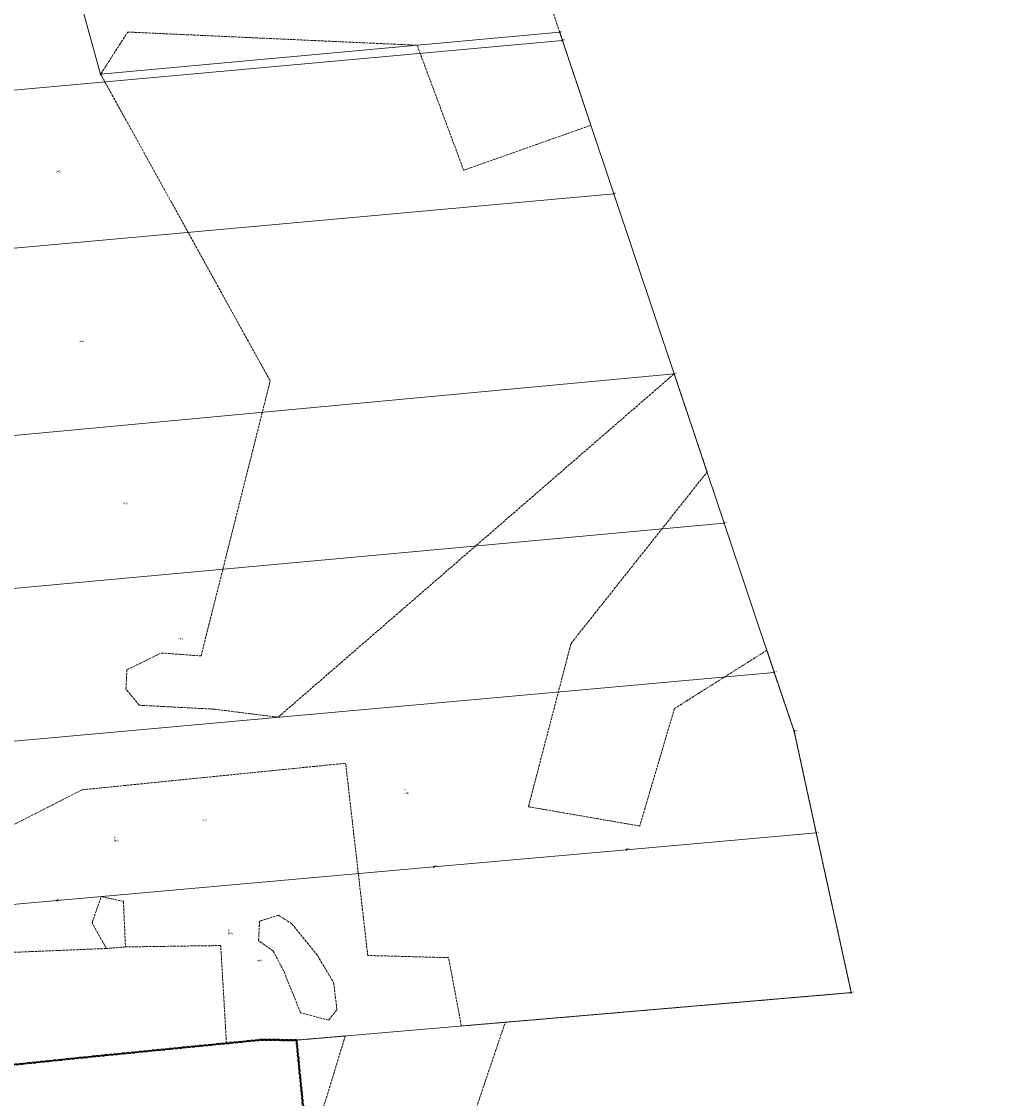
# Model space of a CAD drawing. Header units: metres. Extents: x 6524698 to 6533081, y 5883213 to 5896811.
# Tile 37 of 167: x 6529124 to 6529698, y 5887697 to 5888321. Entities that reach past the tile are written whole.
import ezdxf
from ezdxf.enums import TextEntityAlignment as Align

# ---------------------------------------------------------------- set-up
doc = ezdxf.new("R2010")
doc.units = ezdxf.units.M
doc.header["$MEASUREMENT"] = 0
for name, pattern in [('mapa zasadnicza$0$1.5_1.0', [2.5, 1.5, -1]), ('mapa zasadnicza$0$219-500', [0]), ('mapa zasadnicza$0$egkk-500', [2, 1.5, -0.5]), ('mapa zasadnicza$0$egug-500', [1, 0.5, -0.5])]:
    doc.linetypes.add(name, pattern=pattern)
doc.layers.get('0').update_dxf_attribs({"lineweight": 0})
for name, color, linetype in [('mapa zasadnicza$0$202-punkt graniczny', 7, 'Continuous'), ('mapa zasadnicza$0$202-punkt graniczny-Atr103', 7, 'Continuous'), ('mapa zasadnicza$0$209-oznaczenie konturu klasyfikacyjnego', 7, 'Continuous'), ('mapa zasadnicza$0$210-oznaczenie konturu użytku gruntowego', 7, 'Continuous'), ('mapa zasadnicza$0$211-numer działki ewidencyjnej', 7, 'Continuous'), ('mapa zasadnicza$0$216-obręb ewidencyjny', 7, 'Continuous'), ('mapa zasadnicza$0$217-kontur klasyfikacyjny', 7, 'Continuous'), ('mapa zasadnicza$0$218-kontur użytku gruntowego', 7, 'Continuous'), ('mapa zasadnicza$0$219-działka ewidencyjna', 7, 'Continuous')]:
    doc.layers.add(name, color=color, linetype=linetype)
doc.styles.add('mapa zasadnicza$0$STANDARD', font='Working1250', dxfattribs={"width": 0.75})

# ---------------------------------------------------------------- blocks, each defined once
blk = doc.blocks.new('mapa zasadnicza$0$202')
at = {"color": 0, "linetype": 'Continuous', "lineweight": 0}
blk.add_circle((0, 0), 0.25, dxfattribs=at)

msp = doc.modelspace()

# ---------------------------------------------------------------- linework, layer by layer
at = {"layer": 'mapa zasadnicza$0$216-obręb ewidencyjny', "color": 7, "linetype": 'mapa zasadnicza$0$1.5_1.0', "lineweight": 35, "flags": 128}
for points in [[(6528810.71, 5892032.32), (6528743.5, 5892026.91), (6528665.82, 5892020.2), (6528618.95, 5892016.86), (6528446.42, 5891995.98), (6528440.31, 5891996.73), (6528198.8, 5891907.55), (6528014.33, 5891830.31), (6527846.82, 5891746.29), (6527801.61, 5891598.79), (6527787.58, 5891553.86), (6527785.51, 5891547.1), (6527759.25, 5891463.12), (6527705.03, 5891299.34), (6527651.09, 5891150.82), (6527517.65, 5890758.02), (6527509.07, 5890729.27), (6527454.67, 5890547.02), (6527391.42, 5890349.92), (6527469.9, 5890380.85), (6527548.32, 5890411.76), (6527628.31, 5890449.47), (6527701.79, 5890487.35), (6527781.71, 5890531.45), (6527831.96, 5890559.17), (6527894.74, 5890596), (6527918.86, 5890538.44), (6527996.61, 5890364.36), (6528002.77, 5890340.12), (6528015.06, 5890276.2), (6528068.35, 5890122.94), (6528069.52, 5890117.74), (6528086.27, 5890073.01), (6528087.43, 5890069.91), (6528144.14, 5889918.51), (6528178.59, 5889821.74), (6528194.07, 5889776.62), (6528203.76, 5889751.35), (6528219.86, 5889705.13), (6528289.3, 5889557.06), (6528293.69, 5889548.36), (6528315.49, 5889501.75), (6528319.49, 5889494.06), (6528320.3, 5889498.78), (6528374.9, 5889392.75), (6528393.7, 5889357.37), (6528402.97, 5889333.92), (6528406.48, 5889321.22), (6528417.63, 5889287.69), (6528426.72, 5889250.74), (6528427.12, 5889249.1), (6528437.2, 5889208.11), (6528462.62, 5889141.48), (6528476.98, 5889088.52), (6528479.5, 5889060.26), (6528487.24, 5889042.5), (6528497.03, 5888999.3), (6528513.44, 5888948.22), (6528513.62, 5888944.51), (6528514.32, 5888935.53), (6528517.9, 5888889.57), (6528521.9, 5888874.59), (6528534.18, 5888828.64), (6528537.21, 5888800.87), (6528538.55, 5888788.67), (6528539.84, 5888759.55), (6528540.29, 5888749.47), (6528546.56, 5888728.63), (6528550.89, 5888720.89), (6528554.61, 5888714.22), (6528572.89, 5888682.85), (6528612.6, 5888606.5), (6528643.54, 5888542.38), (6528657.02, 5888506.94), (6528675.5, 5888460.67), (6528681.51, 5888445.9), (6528704.85, 5888377.17), (6528713.34, 5888354.12), (6528741.09, 5888278.42), (6528766.6, 5888207.14), (6528788.71, 5888147.82), (6528812.94, 5888083.84), (6528826.58, 5888045.33), (6528850.06, 5887982.04), (6528866.81, 5887934.63), (6528879.99, 5887896.72), (6528918.8, 5887790.89), (6528952.56, 5887701.57), (6529019.26, 5887707.89), (6529031.01, 5887709.01), (6529109.21, 5887715.92), (6529166.14, 5887721.78), (6529262.28, 5887731.31), (6529282.79, 5887731.14), (6529289.52, 5887663.25), (6529296.91, 5887588.72), (6529312.34, 5887533.26), (6529320.57, 5887503.67), (6529321.72, 5887480.33), (6529315.22, 5887418.55), (6529296.28, 5887374.9), (6529295.89, 5887348.38), (6529295.74, 5887344.56), (6529294.33, 5887253.59), (6529300.1, 5887247.3), (6529460.65, 5887265.28), (6529607.85, 5887282.19), (6529604.22, 5887244.37), (6529619.06, 5887245.53), (6529620.4, 5887245.61), (6529751.62, 5887253.65), (6529836.5, 5887258.86), (6529917.79, 5887263.83), (6530037.96, 5887271.18), (6530037.77, 5887311.55), (6530035.48, 5887465.82), (6530294.87, 5887497.94), (6530342.75, 5887503.87), (6530390.63, 5887509.81), (6530435.08, 5887515.31), (6530469.62, 5887519.59), (6530472.76, 5887520.14), (6530455.94, 5887633.47), (6530452.16, 5887659), (6530429.5, 5887800.32), (6530425.85, 5887820.62), (6530434.17, 5887821.11), (6530435.15, 5887821.09), (6530501.5, 5887826.49), (6530563.57, 5887831.54), (6530569.25, 5887832), (6530626.35, 5887836.71), (6530689.94, 5887841.95), (6530699.77, 5887842.77), (6530753.72, 5887845.97), (6530816.4, 5887849.69), (6530847.34, 5887851.53), (6530851.75, 5887851.79), (6530878, 5887853.36), (6530941.55, 5887857.17), (6531028.05, 5887862.36), (6531029.51, 5887862.54), (6531089.96, 5887870.11), (6531157.91, 5887878.61), (6531147.74, 5887927.21), (6531134.09, 5887992.44), (6531130.39, 5888022.23), (6531130.01, 5888024.33), (6531127.76, 5888039.49), (6531114.28, 5888108.63), (6531110.56, 5888127.5), (6531105.84, 5888172.24), (6531089.18, 5888214.66), (6531070.01, 5888263.46), (6531063.59, 5888283), (6531047.06, 5888328.03), (6531038.58, 5888352.41), (6531021.83, 5888400.87), (6531015.19, 5888413.6), (6531005.83, 5888460.28), (6531006, 5888467.6), (6531006.12, 5888486.87), (6531000.78, 5888546.56), (6530994.46, 5888582.13), (6530992.02, 5888587.87), (6530975.04, 5888631.61), (6530968.96, 5888647.12), (6530918.79, 5888737.7), (6530893.21, 5888788.19), (6530875.95, 5888835.79), (6530824.74, 5888967.12), (6530698.19, 5888957.37), (6530696.88, 5888957.26), (6530690.8, 5888956.75), (6530665.31, 5889016.21), (6530647.2, 5889058.57), (6530634.24, 5889085.41), (6530634.99, 5889106.79), (6530619.51, 5889109.25), (6530602.59, 5889110.21), (6530580.67, 5889109.48), (6530563.76, 5889105.91), (6530556.11, 5889102.91), (6530554.6, 5889108.92), (6530550.45, 5889111.73), (6530532.14, 5889151.93), (6530513.79, 5889192.45), (6530502.04, 5889258.4), (6530482.32, 5889287.2), (6530469.7, 5889327.04), (6530465.02, 5889440.31), (6530478.29, 5889507.42), (6530476.75, 5889539.74), (6530454.68, 5889579.85), (6530444.35, 5889666), (6530447.75, 5889689.9), (6530449.31, 5889721.21), (6530456.42, 5889744.94), (6530489.74, 5889803.92), (6530476.19, 5889829.67), (6530441.37, 5889895.14), (6530436.32, 5889900.67), (6530377.31, 5890013.31), (6530319.1, 5890126.26), (6530282.19, 5890186.6), (6530272.79, 5890201.79), (6530203.17, 5890307.87), (6530172.91, 5890358.56), (6530084.18, 5890524.8), (6530023.66, 5890630.14), (6529988.68, 5890702.02), (6529902.56, 5890854), (6529878.29, 5890895.67), (6529853.22, 5890939.23), (6529790.88, 5891059.39), (6529783.8, 5891073.31), (6529750.15, 5891126.7), (6529715.67, 5891191.31), (6529711.87, 5891220.22), (6529686.86, 5891413.55), (6529894.11, 5891526.79), (6529935.18, 5891550.85), (6529897.51, 5891589.82), (6529852.46, 5891637.21), (6529830.78, 5891658.8), (6529798.22, 5891693.91), (6529778.68, 5891710.68), (6529723.77, 5891769.55), (6529664.88, 5891829.87), (6529592.94, 5891899.3), (6529520.59, 5891969.98), (6529496.71, 5891996.9), (6529443.6, 5892048.07), (6529413.19, 5892074.88), (6529373, 5892116.29), (6529315.87, 5892175.4), (6529302.53, 5892163.8), (6529299.93, 5892161.54), (6529272.43, 5892137.61), (6529198.7, 5892096.25), (6529183.63, 5892087.79), (6529163.27, 5892079.55), (6529137.05, 5892069.83), (6529084.54, 5892065.08), (6528929.03, 5892047.18)], [(6528303.37, 5885049.22), (6528320.19, 5885039.62), (6528338.23, 5885024.79), (6528352.17, 5885015.38), (6528392.05, 5884988.47), (6528415.8, 5884972.26), (6528435.19, 5884960.38), (6528444.69, 5884948.19), (6528465.63, 5884932.94), (6528465.44, 5884918.9), (6528709.45, 5884735.5), (6528709.85, 5884736.99), (6528739.27, 5884853.86), (6528744.47, 5884874.5), (6528806.08, 5885120.41), (6528807.46, 5885125.4), (6528869.24, 5885370.86), (6528871.52, 5885379.23), (6528887.59, 5885437.6), (6528890.77, 5885449.17), (6528926, 5885568.38), (6528974.41, 5885749.69), (6529025.21, 5885958.42), (6529039.6, 5886018.39), (6529059.52, 5886107.69), (6529060.61, 5886112.57), (6529062.91, 5886122.9), (6529064.3, 5886127.7), (6529092.32, 5886224.97), (6529095.27, 5886236.71), (6529098.1, 5886248), (6529156.76, 5886481.66), (6529182.88, 5886586.19), (6529191.96, 5886615.74), (6529200.39, 5886660.86), (6529220.71, 5886727.34), (6529222.82, 5886733.43), (6529222.92, 5886790.76), (6529260.25, 5886952.44), (6529264.63, 5886976.51), (6529282.32, 5887033.97), (6529290.57, 5887057.23), (6529292.77, 5887095.61), (6529299.5, 5887116.54), (6529303.02, 5887126.11), (6529323.1, 5887204.71), (6529300.1, 5887247.3), (6529294.33, 5887253.59), (6529295.74, 5887344.56), (6529295.89, 5887348.38), (6529296.28, 5887374.9), (6529315.22, 5887418.55), (6529321.72, 5887480.33), (6529320.57, 5887503.67), (6529312.34, 5887533.26), (6529296.91, 5887588.72), (6529289.52, 5887663.25), (6529282.79, 5887731.14), (6529262.28, 5887731.31), (6529166.14, 5887721.78), (6529109.21, 5887715.92), (6529031.01, 5887709.01), (6529019.26, 5887707.89), (6528952.56, 5887701.57), (6528918.8, 5887790.89), (6528879.99, 5887896.72), (6528866.81, 5887934.63), (6528850.06, 5887982.04), (6528826.58, 5888045.33), (6528812.94, 5888083.84), (6528788.71, 5888147.82), (6528766.6, 5888207.14), (6528741.09, 5888278.42), (6528713.34, 5888354.12), (6528704.85, 5888377.17), (6528681.51, 5888445.9), (6528675.5, 5888460.67), (6528657.02, 5888506.94), (6528643.54, 5888542.38), (6528612.6, 5888606.5), (6528572.89, 5888682.85), (6528554.61, 5888714.22), (6528550.89, 5888720.89), (6528546.56, 5888728.63), (6528540.29, 5888749.47), (6528539.84, 5888759.55), (6528538.55, 5888788.67), (6528537.21, 5888800.87), (6528534.18, 5888828.64), (6528521.9, 5888874.59), (6528517.9, 5888889.57), (6528514.32, 5888935.53), (6528513.62, 5888944.51), (6528513.44, 5888948.22), (6528497.03, 5888999.3), (6528487.24, 5889042.5), (6528479.5, 5889060.26), (6528476.98, 5889088.52), (6528462.62, 5889141.48), (6528437.2, 5889208.11), (6528427.12, 5889249.1), (6528426.72, 5889250.74), (6528417.63, 5889287.69), (6528406.48, 5889321.22), (6528402.97, 5889333.92), (6528393.7, 5889357.37), (6528374.9, 5889392.75), (6528320.3, 5889498.78), (6528319.49, 5889494.06), (6528315.49, 5889501.75), (6528293.69, 5889548.36), (6528289.3, 5889557.06), (6528219.86, 5889705.13), (6528203.76, 5889751.35), (6528194.07, 5889776.62), (6528178.59, 5889821.74), (6528144.14, 5889918.51), (6528087.43, 5890069.91), (6528086.27, 5890073.01), (6528069.52, 5890117.74), (6528068.35, 5890122.94), (6528015.06, 5890276.2), (6528002.77, 5890340.12), (6527996.61, 5890364.36), (6527918.86, 5890538.44), (6527894.74, 5890596), (6527831.96, 5890559.17), (6527781.71, 5890531.45), (6527701.79, 5890487.35), (6527628.31, 5890449.47), (6527548.32, 5890411.76), (6527469.9, 5890380.85), (6527391.42, 5890349.92), (6527355.64, 5890331.57), (6527338.23, 5890321.73), (6527321.27, 5890314.22), (6527313.38, 5890308.14), (6527288.1, 5890288.63), (6527273.45, 5890274.12), (6527241.28, 5890253.87), (6527220.83, 5890245.22), (6527165.07, 5890215.69), (6527077.89, 5890166.68), (6527057.31, 5890152.25), (6527045.63, 5890148.55), (6527008.52, 5890134.26), (6526988.84, 5890116.67), (6526981, 5890111.26), (6526971.01, 5890104.38), (6526952.34, 5890094.44), (6526909.87, 5890084.83), (6526890.35, 5890080.91), (6526812.21, 5890083.05), (6526792.43, 5890086.11), (6526758.07, 5890090.77), (6526757.09, 5890094.4), (6526749.57, 5890095.95), (6526742.25, 5890097.45), (6526740.34, 5890097.85), (6526735.76, 5890098.07), (6526728.64, 5890098.03), (6526722.43, 5890098.71), (6526592.18, 5890129.32), (6526575.25, 5890133.06), (6526573.45, 5890132.21), (6526504.81, 5890011.82), (6526498.38, 5890001.32), (6526450.82, 5889923.75), (6526420.35, 5889876.56), (6526411.53, 5889862.91), (6526388.88, 5889824.55), (6526365.09, 5889786.81), (6526341.54, 5889745.42), (6526322.12, 5889709.53), (6526299.72, 5889678.46), (6526281.16, 5889635.52), (6526275.36, 5889608.56), (6526260.85, 5889553.37), (6526260.44, 5889544.19), (6526259.14, 5889502.93), (6526261.74, 5889493.66), (6526254.11, 5889462.89), (6526253.07, 5889459.21), (6526242.11, 5889436.4), (6526240.9, 5889433.4), (6526238.06, 5889420.56), (6526234.58, 5889404.82), (6526230.53, 5889381.66), (6526215.12, 5889335.06), (6526209.51, 5889327.34), (6526203.18, 5889319.69), (6526193.05, 5889307.44), (6526183.47, 5889295.83), (6526173.24, 5889283.42), (6526171.38, 5889271.95), (6526170.8, 5889268.87), (6526173.59, 5889236.65), (6526172.37, 5889219.4), (6526171.12, 5889203.31), (6526160.39, 5889165.34), (6526158.7, 5889157.93), (6526155.92, 5889148.67), (6526145.07, 5889104.25), (6526136.74, 5889068.22), (6526126.54, 5889028.53), (6526125.42, 5889024.1), (6526106.98, 5888945.09), (6526092.2, 5888875.3), (6526089.86, 5888864.25), (6526088.13, 5888856.09), (6526074.67, 5888792.55), (6526053.98, 5888724.15), (6526037.27, 5888680.97), (6526018.87, 5888602.55), (6526017.84, 5888598.66), (6526013.87, 5888581.88), (6526006.91, 5888552.43), (6525999.77, 5888522.16), (6525997.18, 5888508.24), (6525965.43, 5888376.64), (6525920.17, 5888195.14), (6525898.15, 5888106.3), (6525892.22, 5888082.37), (6525824.01, 5888097.35), (6525779.41, 5888107.91), (6525729.76, 5888119.66), (6525723.9, 5888092.12), (6525717.96, 5888069.83), (6525708.69, 5888031.16), (6525707.44, 5888026.27), (6525684.97, 5887955.81), (6525668.86, 5887926.95), (6525650.39, 5887893.86), (6525645.34, 5887877.02), (6525632.33, 5887838.12), (6525588.06, 5887736.62), (6525567.77, 5887689.8), (6525539.5, 5887624.6), (6525535.54, 5887615.4), (6525496.64, 5887526.28), (6525469.79, 5887459.76), (6525449.79, 5887410.24), (6525436.37, 5887377.16), (6525416.54, 5887328.38), (6525400.14, 5887287.76), (6525397.82, 5887282.31), (6525357.88, 5887181.79), (6525337.95, 5887136.46), (6525309.72, 5887065.72), (6525303.99, 5887048.86), (6525292.71, 5887015.66), (6525292.03, 5887013.68), (6525295.71, 5887012.48), (6525393.63, 5886982.02), (6525436.72, 5886969.99), (6525475.57, 5886959.15), (6525492.98, 5886956.11), (6525499.92, 5886954.9), (6525553.04, 5886947.63), (6525556.8, 5886947.12), (6525575.8, 5886944.52), (6525648.96, 5886935.05), (6525700.18, 5886920.83), (6525705.66, 5886920.35), (6525754.61, 5886916.46), (6525783.22, 5886917.37), (6525788.91, 5886917.98), (6525823.91, 5886921.7), (6525857.13, 5886925.05), (6525870.29, 5886926.28), (6525871.77, 5886926.42), (6525905.03, 5886929.56), (6525909.53, 5886929.92), (6525920.2, 5886930.77), (6525939.16, 5886932.29), (6525978.37, 5886930.74), (6525981.07, 5886930.63), (6525983.12, 5886930.48), (6526059, 5886924.97), (6526061.69, 5886925.15), (6526072.91, 5886925.89), (6526078.55, 5886926.27), (6526112.26, 5886928.5), (6526158.51, 5886931.36), (6526197.11, 5886930.97), (6526216.93, 5886924.75), (6526270.07, 5886913.54), (6526272.57, 5886913.01), (6526273.33, 5886912.82), (6526323.76, 5886899.95), (6526417.31, 5886870.61), (6526416.51, 5886867.45), (6526398.65, 5886797.95), (6526389.44, 5886747.58), (6526374.78, 5886704.65), (6526373.42, 5886699.3), (6526372.62, 5886696.15), (6526368.41, 5886679.56), (6526358.03, 5886638.68), (6526335.66, 5886547.46), (6526327.03, 5886512.25), (6526325.59, 5886506.38), (6526319.45, 5886481.31), (6526262.43, 5886255.1), (6526247.51, 5886197.09), (6526210.82, 5886129.19), (6526125.23, 5885954.64), (6526131.1, 5885941.89), (6526083.28, 5885856.13), (6526080.33, 5885850.83), (6526106.53, 5885828.9), (6526128.86, 5885807.19), (6526151.36, 5885785.32), (6526170.05, 5885764.86), (6526198.17, 5885734.09), (6526201, 5885729.87), (6526175.56, 5885692.72), (6526227.73, 5885641.53), (6526271.29, 5885598.78), (6526273, 5885597.09), (6526302.11, 5885568.53), (6526316.43, 5885554.47), (6526322.38, 5885548.63), (6526290.64, 5885486.19), (6526263.4, 5885432.62), (6526247.38, 5885401.19), (6526244.36, 5885395.27), (6526237.6, 5885382.01), (6526227.84, 5885362.86), (6526248.41, 5885344.13), (6526259.4, 5885334.11), (6526304.93, 5885298.77), (6526313.27, 5885292.3), (6526318.23, 5885288.46), (6526321.6, 5885285.83), (6526325.46, 5885282.83), (6526325.17, 5885281.22), (6526338.74, 5885260.21), (6526360.57, 5885232.43), (6526363.74, 5885228.38), (6526377.76, 5885210.54), (6526382.65, 5885204.32), (6526422.71, 5885162.76), (6526481.21, 5885090.92), (6526497.3, 5885066.7), (6526513.19, 5885047.89), (6526516.91, 5885049.29), (6526524.94, 5885052.3), (6526533.62, 5885042), (6526536.24, 5885038.9), (6526540.69, 5885033.62), (6526545.95, 5885027.38), (6526549.33, 5885023.37), (6526550.65, 5885027.15), (6526573.21, 5885076.62), (6526587.94, 5885108.93), (6526590.96, 5885115.55), (6526594.72, 5885123.8), (6526595.22, 5885124.89), (6526595.84, 5885126.22), (6526599.05, 5885133.28), (6526599.46, 5885134.19), (6526600.38, 5885136.19), (6526609.81, 5885156.89), (6526614.13, 5885166.32), (6526615.59, 5885170.96), (6526615.92, 5885173.06), (6526626.56, 5885204.78), (6526635.59, 5885225.49), (6526643.47, 5885243.6), (6526662.24, 5885286.52), (6526663.96, 5885290.45), (6526689.69, 5885347.86), (6526693.01, 5885355.29), (6526709.38, 5885391.8), (6526720.67, 5885416.98), (6526720.09, 5885430.57), (6526719.04, 5885455.52), (6526720.97, 5885465.66), (6526690.6, 5885542.54), (6526706, 5885557.89), (6526747.06, 5885585.88), (6526724.66, 5885597.94), (6526873.96, 5885657.74), (6526876.06, 5885655.62), (6526884.84, 5885650.75), (6526955.49, 5885630.53), (6526988.95, 5885673.38), (6527034.95, 5885662.24), (6527038.45, 5885661.39), (6527055.52, 5885657.39), (6527093.39, 5885649.85), (6527138.37, 5885639.19), (6527183.37, 5885628.52), (6527207.39, 5885622.46), (6527214.61, 5885620.77), (6527302.63, 5885600.17), (6527306.92, 5885598.88), (6527379.24, 5885579.7), (6527386.89, 5885577.68), (6527422.41, 5885568.61), (6527458.81, 5885559.31), (6527463.19, 5885558.23), (6527499.51, 5885549.27), (6527531.05, 5885541.49), (6527616.9, 5885520.3), (6527646.83, 5885512.66), (6527664.1, 5885508.41), (6527696.34, 5885502.3), (6527728.57, 5885496.19), (6527760.81, 5885490.08), (6527773.75, 5885487.95), (6527870.05, 5885472.17), (6527894.7, 5885468.91), (6527908.02, 5885468.31), (6527952.41, 5885466.32), (6527998.14, 5885462.8), (6528060.58, 5885458.01), (6528166.05, 5885444.7), (6528202.53, 5885448.02), (6528205.37, 5885425.22), (6528203.73, 5885274.14), (6528201.64, 5885179.56), (6528201.44, 5885172.38), (6528202.41, 5885123.66), (6528202.41, 5885120.11), (6528202.52, 5885118.87), (6528207.04, 5885116.2), (6528235.91, 5885098.61), (6528250.23, 5885084.2), (6528275.71, 5885072.67), (6528286.02, 5885062.42), (6528291.09, 5885053.61)]]:
    msp.add_lwpolyline(points, close=True, dxfattribs=at)
at = {"layer": 'mapa zasadnicza$0$217-kontur klasyfikacyjny', "color": 92, "linetype": 'mapa zasadnicza$0$egkk-500', "lineweight": 18, "flags": 128}
for points in [[(6529435.23, 5888315.18), (6529416.04, 5888372.21)], [(6529169.36, 5888290.88), (6529185.03, 5888315.29)], [(6529185.03, 5888315.29), (6529352.66, 5888307.64)], [(6529436.82, 5888310.44), (6529435.23, 5888315.18)], [(6529453.31, 5888261.26), (6529436.82, 5888310.44)], [(6529352.66, 5888307.64), (6529379.63, 5888235.21)], [(6529267.56, 5888113.12), (6529169.36, 5888290.88)], [(6529379.63, 5888235.21), (6529453.31, 5888261.26)], [(6529501.57, 5888117.27), (6529272.16, 5887918.26)], [(6529520.62, 5888060.39), (6529501.57, 5888117.27)], [(6529227.52, 5887953.78), (6529267.56, 5888113.12)], [(6529441.81, 5887961.02), (6529520.62, 5888060.39)], [(6529417.12, 5887866.38), (6529441.81, 5887961.02)], [(6529184.6, 5887945.75), (6529204.47, 5887955.46)], [(6529204.47, 5887955.46), (6529227.52, 5887953.78)], [(6529555.25, 5887957.06), (6529501.73, 5887923.28)], [(6529559.55, 5887944.22), (6529555.25, 5887957.06)], [(6529183.98, 5887934.58), (6529184.6, 5887945.75)], [(6529571.09, 5887910.05), (6529559.55, 5887944.22)], [(6529191.69, 5887925.19), (6529183.98, 5887934.58)], [(6529234.93, 5887922.93), (6529191.69, 5887925.19)], [(6529272.16, 5887918.26), (6529234.93, 5887922.93)], [(6529501.73, 5887923.28), (6529481.57, 5887855.22)], [(6529583.86, 5887851.27), (6529571.09, 5887910.05)], [(6529311.26, 5887891.58), (6529158.7, 5887876.21)], [(6529324.06, 5887780.2), (6529311.26, 5887891.58)], [(6529158.7, 5887876.21), (6529097.7, 5887845.2)], [(6529481.57, 5887855.22), (6529417.12, 5887866.38)], [(6529604.13, 5887758.65), (6529583.86, 5887851.27)], [(6529164.42, 5887799.15), (6529169.68, 5887814.31)], [(6529169.68, 5887814.31), (6529182.55, 5887811.58)], [(6529182.55, 5887811.58), (6529183.76, 5887785.15)], [(6529261.45, 5887800.07), (6529272.28, 5887803.52)], [(6529272.28, 5887803.52), (6529280.11, 5887798.61)], [(6529172.67, 5887784.24), (6529164.42, 5887799.15)], [(6529260.81, 5887788.81), (6529261.45, 5887800.07)], [(6529280.11, 5887798.61), (6529294.94, 5887780.2)], [(6529172.67, 5887784.24), (6528925.18, 5887774.02)], [(6529183.76, 5887785.15), (6529172.67, 5887784.24)], [(6529238.91, 5887785.95), (6529183.76, 5887785.15)], [(6529242.23, 5887729.32), (6529238.91, 5887785.95)], [(6529269.35, 5887782.71), (6529260.81, 5887788.81)], [(6529275.42, 5887771.12), (6529269.35, 5887782.71)], [(6529294.94, 5887780.2), (6529304.3, 5887764.5)], [(6529370.87, 5887778.93), (6529324.06, 5887780.2)], [(6529378.31, 5887739.32), (6529370.87, 5887778.93)], [(6529285.15, 5887747.03), (6529275.42, 5887771.12)], [(6529304.3, 5887764.5), (6529306.24, 5887748.65)], [(6529456.91, 5887746.05), (6529604.13, 5887758.65)], [(6529301.37, 5887742.72), (6529285.15, 5887747.03)], [(6529306.24, 5887748.65), (6529301.37, 5887742.72)], [(6529345.31, 5887568.72), (6529403.72, 5887741.49)], [(6529403.72, 5887741.49), (6529378.31, 5887739.32)], [(6529403.72, 5887741.49), (6529456.91, 5887746.05)], [(6529166.14, 5887721.78), (6529242.23, 5887729.32)], [(6529262.28, 5887731.31), (6529242.23, 5887729.32)], [(6529282.79, 5887731.14), (6529262.28, 5887731.31)], [(6529282.79, 5887731.14), (6529311.08, 5887733.56)], [(6529289.52, 5887663.25), (6529282.79, 5887731.14)], [(6529311.08, 5887733.56), (6529289.52, 5887663.25)], [(6529109.21, 5887715.92), (6529166.14, 5887721.78)]]:
    msp.add_lwpolyline(points, dxfattribs=at)
at = {"layer": 'mapa zasadnicza$0$218-kontur użytku gruntowego', "color": 3, "linetype": 'mapa zasadnicza$0$egug-500', "lineweight": 18, "flags": 128}
for points in [[(6529435.23, 5888315.18), (6529416.04, 5888372.21)], [(6529169.36, 5888290.88), (6529185.03, 5888315.29)], [(6529185.03, 5888315.29), (6529352.66, 5888307.64)], [(6529436.82, 5888310.44), (6529435.23, 5888315.18)], [(6529453.31, 5888261.26), (6529436.82, 5888310.44)], [(6529352.66, 5888307.64), (6529379.63, 5888235.21)], [(6529267.56, 5888113.12), (6529169.36, 5888290.88)], [(6529379.63, 5888235.21), (6529453.31, 5888261.26)], [(6529501.57, 5888117.27), (6529272.16, 5887918.26)], [(6529520.62, 5888060.39), (6529501.57, 5888117.27)], [(6529227.52, 5887953.78), (6529267.56, 5888113.12)], [(6529441.81, 5887961.02), (6529520.62, 5888060.39)], [(6529417.12, 5887866.38), (6529441.81, 5887961.02)], [(6529184.6, 5887945.75), (6529204.47, 5887955.46)], [(6529204.47, 5887955.46), (6529227.52, 5887953.78)], [(6529555.25, 5887957.06), (6529501.73, 5887923.28)], [(6529559.55, 5887944.22), (6529555.25, 5887957.06)], [(6529183.98, 5887934.58), (6529184.6, 5887945.75)], [(6529571.09, 5887910.05), (6529559.55, 5887944.22)], [(6529191.69, 5887925.19), (6529183.98, 5887934.58)], [(6529234.93, 5887922.93), (6529191.69, 5887925.19)], [(6529272.16, 5887918.26), (6529234.93, 5887922.93)], [(6529501.73, 5887923.28), (6529481.57, 5887855.22)], [(6529583.86, 5887851.27), (6529571.09, 5887910.05)], [(6529311.26, 5887891.58), (6529158.7, 5887876.21)], [(6529324.06, 5887780.2), (6529311.26, 5887891.58)], [(6529158.7, 5887876.21), (6529097.7, 5887845.2)], [(6529481.57, 5887855.22), (6529417.12, 5887866.38)], [(6529604.13, 5887758.65), (6529583.86, 5887851.27)], [(6529164.42, 5887799.15), (6529169.68, 5887814.31)], [(6529169.68, 5887814.31), (6529182.55, 5887811.58)], [(6529182.55, 5887811.58), (6529183.76, 5887785.15)], [(6529261.45, 5887800.07), (6529272.28, 5887803.52)], [(6529272.28, 5887803.52), (6529280.11, 5887798.61)], [(6529172.67, 5887784.24), (6529164.42, 5887799.15)], [(6529260.81, 5887788.81), (6529261.45, 5887800.07)], [(6529280.11, 5887798.61), (6529294.94, 5887780.2)], [(6529172.67, 5887784.24), (6528925.18, 5887774.02)], [(6529183.76, 5887785.15), (6529172.67, 5887784.24)], [(6529238.91, 5887785.95), (6529183.76, 5887785.15)], [(6529242.23, 5887729.32), (6529238.91, 5887785.95)], [(6529269.35, 5887782.71), (6529260.81, 5887788.81)], [(6529275.42, 5887771.12), (6529269.35, 5887782.71)], [(6529294.94, 5887780.2), (6529304.3, 5887764.5)], [(6529370.87, 5887778.93), (6529324.06, 5887780.2)], [(6529378.31, 5887739.32), (6529370.87, 5887778.93)], [(6529285.15, 5887747.03), (6529275.42, 5887771.12)], [(6529304.3, 5887764.5), (6529306.24, 5887748.65)], [(6529456.91, 5887746.05), (6529604.13, 5887758.65)], [(6529301.37, 5887742.72), (6529285.15, 5887747.03)], [(6529306.24, 5887748.65), (6529301.37, 5887742.72)], [(6529345.31, 5887568.72), (6529403.72, 5887741.49)], [(6529403.72, 5887741.49), (6529378.31, 5887739.32)], [(6529403.72, 5887741.49), (6529456.91, 5887746.05)], [(6529166.14, 5887721.78), (6529242.23, 5887729.32)], [(6529262.28, 5887731.31), (6529242.23, 5887729.32)], [(6529282.79, 5887731.14), (6529262.28, 5887731.31)], [(6529282.79, 5887731.14), (6529311.08, 5887733.56)], [(6529289.52, 5887663.25), (6529282.79, 5887731.14)], [(6529311.08, 5887733.56), (6529289.52, 5887663.25)], [(6529109.21, 5887715.92), (6529166.14, 5887721.78)]]:
    msp.add_lwpolyline(points, dxfattribs=at)
at = {"layer": 'mapa zasadnicza$0$219-działka ewidencyjna', "color": 7, "linetype": 'mapa zasadnicza$0$219-500', "lineweight": 18, "flags": 128}
for points in [[(6529169.36, 5888290.88), (6529133.48, 5888420.48)], [(6529435.23, 5888315.18), (6529169.36, 5888290.88)], [(6529436.82, 5888310.44), (6529435.23, 5888315.18)], [(6529436.82, 5888310.44), (6528818.17, 5888254.33)], [(6529466.59, 5888221.62), (6529436.82, 5888310.44)], [(6529466.59, 5888221.62), (6528850.76, 5888165.76)], [(6529501.57, 5888117.27), (6529466.59, 5888221.62)], [(6529501.57, 5888117.27), (6528889.5, 5888060.08)], [(6529530.56, 5888030.74), (6529501.57, 5888117.27)], [(6529530.56, 5888030.74), (6528920.95, 5887974.73)], [(6529559.55, 5887944.22), (6529530.56, 5888030.74)], [(6529559.55, 5887944.22), (6528952.4, 5887889.38)], [(6529559.55, 5887944.22), (6529571.09, 5887910.05)], [(6529583.86, 5887851.27), (6529571.09, 5887910.05)], [(6529583.86, 5887851.27), (6529473.93, 5887841.46)], [(6529604.13, 5887758.65), (6529583.86, 5887851.27)], [(6529362.33, 5887831.5), (6529473.93, 5887841.46)], [(6529144.12, 5887812.03), (6529362.33, 5887831.5)], [(6528986.09, 5887797.93), (6529144.12, 5887812.03)], [(6529604.13, 5887758.65), (6529282.79, 5887731.14)], [(6529262.28, 5887731.31), (6529166.14, 5887721.78)], [(6529282.79, 5887731.14), (6529262.28, 5887731.31)], [(6529282.79, 5887731.14), (6529289.52, 5887663.25)], [(6529166.14, 5887721.78), (6529109.21, 5887715.92)]]:
    msp.add_lwpolyline(points, dxfattribs=at)

# ---------------------------------------------------------------- block references
at = {"layer": 'mapa zasadnicza$0$202-punkt graniczny', "color": 7, "linetype": 'Continuous', "lineweight": 18}
for p in [(6529435.23, 5888315.18), (6529436.82, 5888310.44), (6529169.36, 5888290.88), (6529466.59, 5888221.62), (6529501.57, 5888117.27), (6529530.56, 5888030.74), (6529559.55, 5887944.22), (6529571.09, 5887910.05), (6529583.86, 5887851.27), (6529473.93, 5887841.46), (6529362.33, 5887831.5), (6529144.12, 5887812.03), (6529604.13, 5887758.65), (6529262.28, 5887731.31), (6529282.79, 5887731.14), (6529166.14, 5887721.78)]:
    msp.add_blockref('mapa zasadnicza$0$202', p, dxfattribs=at)

# ---------------------------------------------------------------- texts
at = {"layer": 'mapa zasadnicza$0$202-punkt graniczny-Atr103', "color": 7, "style": 'mapa zasadnicza$0$STANDARD', "width": 0.667}
for s, p in [('152', (6529435.23, 5888315.18)), ('150', (6529436.82, 5888310.44)), ('246', (6529169.36, 5888290.88)), ('144', (6529466.59, 5888221.62)), ('138', (6529501.57, 5888117.27)), ('134', (6529530.56, 5888030.74)), ('128', (6529559.55, 5887944.22)), ('4892', (6529571.09, 5887910.05)), ('124', (6529583.86, 5887851.27)), ('123', (6529604.13, 5887758.65)), ('2059', (6529262.28, 5887731.31)), ('2058', (6529282.79, 5887731.14)), ('2060', (6529166.14, 5887721.78))]:
    msp.add_text(s, height=0.75, dxfattribs=at).set_placement(p)
for s, p in [('5307', (6529473.93, 5887841.46)), ('5306', (6529362.33, 5887831.5)), ('5305', (6529144.12, 5887812.03))]:
    msp.add_text(s, height=0.75, dxfattribs=at).set_placement(p, align=Align.BOTTOM_LEFT)
at = {"layer": 'mapa zasadnicza$0$209-oznaczenie konturu klasyfikacyjnego', "color": 3, "linetype": 'Continuous', "lineweight": 18, "style": 'mapa zasadnicza$0$STANDARD', "width": 0.79}
for s, p in [('RIIIb', (6529345.06, 5887874.77)), ('RIVa', (6529177.05, 5887847.21)), ('RIVa', (6529243.01, 5887793.52))]:
    msp.add_text(s, height=1, dxfattribs=at).set_placement(p, align=Align.TOP_LEFT)
at = {"layer": 'mapa zasadnicza$0$210-oznaczenie konturu użytku gruntowego', "color": 3, "linetype": 'Continuous', "lineweight": 18, "style": 'mapa zasadnicza$0$STANDARD', "width": 0.79}
for p in [(6529345.06, 5887875.67), (6529177.05, 5887848.11), (6529243.01, 5887794.42)]:
    msp.add_text('R', height=1, dxfattribs=at).set_placement(p)
at = {"layer": 'mapa zasadnicza$0$211-numer działki ewidencyjnej', "color": 7, "linetype": 'Continuous', "lineweight": 18, "style": 'mapa zasadnicza$0$STANDARD', "width": 0.79}
for s, p in [('94/3', (6529143.55, 5888234.01)), ('94/4', (6529156.92, 5888135.47)), ('94/5', (6529182.43, 5888041.68)), ('94/6', (6529214.53, 5887963.15)), ('94/7', (6529228.39, 5887858.01)), ('94/8', (6529259.94, 5887776.84))]:
    msp.add_text(s, height=1, dxfattribs=at).set_placement(p)

doc.saveas('drawing.dxf')
